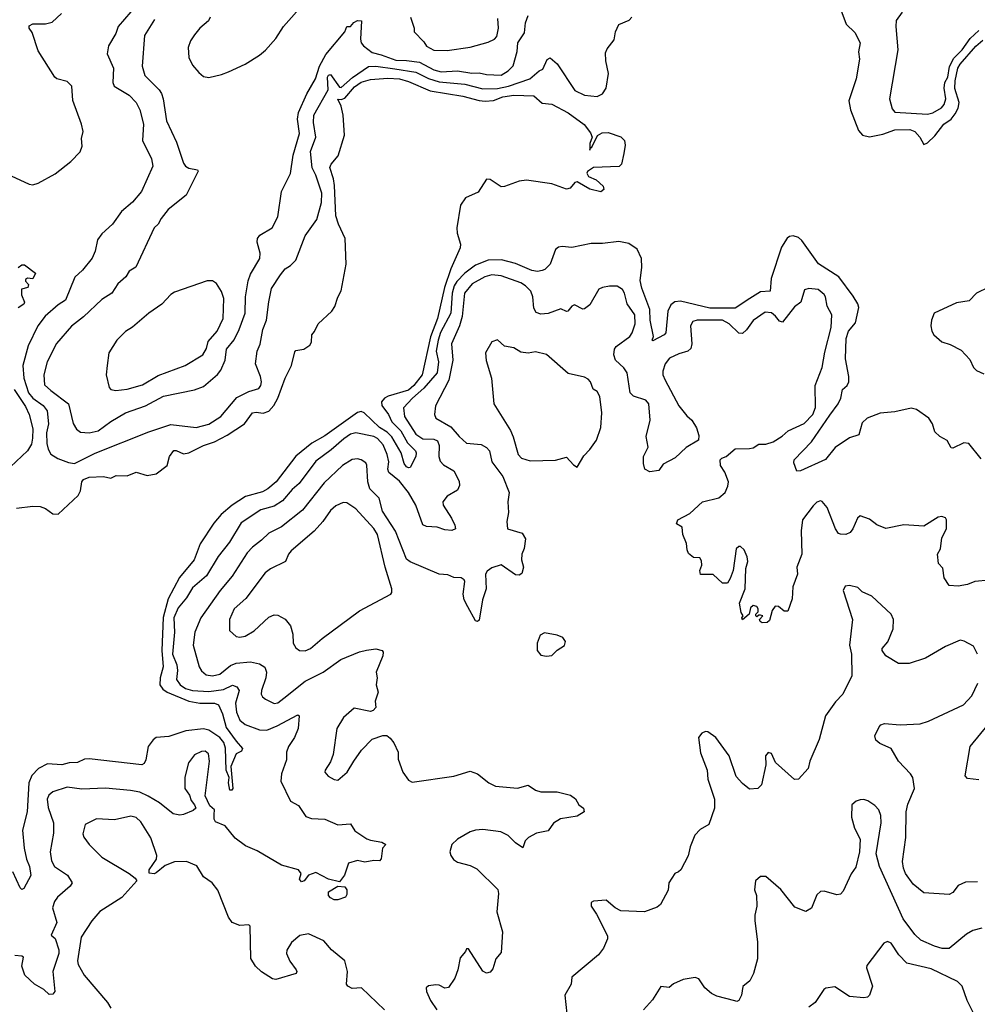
# Model space of a CAD drawing. Extents: x 1678759 to 1859541, y 384609 to 522867.
# Tile 130 of 256: x 1782633 to 1787910, y 445545 to 450972. Entities that reach past the tile are written whole.
import ezdxf

# ---------------------------------------------------------------- set-up
doc = ezdxf.new("R2010")
doc.units = 0

msp = doc.modelspace()

# ---------------------------------------------------------------- linework, layer by layer
at = {"layer": '0CON20XD'}
for points in [[(1783681.4, 450985), (1783672.5, 450965), (1783625.8, 450925), (1783595, 450888), (1783574.4, 450855), (1783561.7, 450818.3), (1783565, 450763.3), (1783585, 450721.2), (1783620.3, 450680.3), (1783645, 450658.8), (1783675, 450654), (1783745, 450668.8), (1783782.5, 450685), (1783875, 450726.7), (1783955, 450776.7), (1783987, 450803), (1784045, 450867.5), (1784086.7, 450933.3), (1784202.5, 451065)], [(1787146.2, 451055), (1787186.6, 450946.6), (1787235, 450900.8), (1787263.6, 450845), (1787255.5, 450795), (1787260, 450755), (1787243.1, 450645), (1787202.2, 450525), (1787211.2, 450475), (1787255, 450360.8), (1787277.1, 450335), (1787315, 450325.2), (1787389.2, 450340.8), (1787455, 450363.9), (1787537.1, 450367.1), (1787565, 450355.8), (1787592.8, 450325), (1787614.6, 450284.6), (1787635, 450292.9), (1787675, 450330.9), (1787725.9, 450395), (1787765, 450423.8), (1787787.8, 450452.2), (1787805, 450484.6), (1787810.6, 450515), (1787786.8, 450593.2), (1787788.4, 450635), (1787802.3, 450705), (1787815, 450727.2), (1787900.9, 450825), (1787940.3, 450859.7)], [(1783244.6, 451015), (1783174.9, 450935.1), (1783161.9, 450895), (1783122.2, 450827.8), (1783114.3, 450784.3), (1783148.6, 450705), (1783146.7, 450625), (1783154.1, 450605), (1783236.2, 450555), (1783273.9, 450515), (1783294.7, 450475), (1783314.3, 450395), (1783309.6, 450305), (1783359.6, 450205), (1783366.2, 450163.8), (1783303.6, 450025), (1783254.2, 449965.8), (1783194.2, 449915), (1783144.2, 449845), (1783085, 449792.2), (1783061.1, 449758.9), (1783048.5, 449695), (1783032.6, 449657.4), (1782978.3, 449591.7), (1782937.2, 449552.8), (1782884.2, 449425.8), (1782845, 449400), (1782773, 449337), (1782732.7, 449285), (1782678.4, 449175), (1782649.2, 449065), (1782655.2, 448995), (1782680.8, 448915), (1782705, 448886.3), (1782762.1, 448845), (1782784.3, 448815), (1782791.4, 448745), (1782780.5, 448695), (1782781.6, 448635), (1782788.8, 448605), (1782805, 448577.1), (1782843.1, 448553.1), (1782901.4, 448531.4), (1782935, 448526.4), (1783048.3, 448581.7), (1783345, 448699.5), (1783465, 448739.6), (1783605, 448724.2), (1783675, 448743.1), (1783741.2, 448785), (1783829.8, 448890.2), (1783895, 448921.8), (1783950.8, 448939.2), (1783962, 448955), (1783964.2, 448975), (1783959.2, 449005), (1783932.2, 449075), (1783941.8, 449145), (1783957.3, 449182.7), (1783972.5, 449265), (1783992.7, 449315), (1784005, 449417.5), (1784020.7, 449489.3), (1784070.5, 449565), (1784095, 449598.6), (1784125, 449617.5), (1784153.7, 449646.3), (1784205, 449781.2), (1784269.8, 449870.2), (1784296.5, 449963.5), (1784298.2, 450015), (1784264.2, 450115), (1784244.3, 450154.3), (1784235.4, 450244.6), (1784264.8, 450325), (1784251.5, 450405), (1784253.9, 450445), (1784332.7, 450585), (1784328.1, 450655), (1784335, 450666.8), (1784345, 450670.4), (1784395, 450600.4), (1784405, 450597.1), (1784466, 450654), (1784555, 450714.1), (1784595, 450716.4), (1784700, 450700), (1784815, 450683.3), (1784885, 450647.8), (1784945, 450628.9), (1785085, 450616.6), (1785185, 450591.2), (1785265, 450593.3), (1785325.4, 450605), (1785443.1, 450645), (1785495, 450689.1), (1785515, 450698.1), (1785538.5, 450751.5), (1785555, 450762.2), (1785595, 450727.7), (1785691.1, 450581.1), (1785745, 450555.3), (1785815, 450548), (1785845, 450563.5), (1785863.6, 450595), (1785877.3, 450675), (1785861.8, 450745), (1785861.7, 450788.3), (1785869.1, 450810.9), (1785908.6, 450861.4), (1785916, 450905), (1785934.4, 450945.6), (1785991.2, 450968.8), (1786006, 450985)], [(1782684.1, 450924.1), (1782685, 450938.6), (1782705, 450949.1), (1782775, 450949.1), (1782811.1, 450958.9), (1782863.8, 451006.2)], [(1783375, 450973.3), (1783320.6, 450885), (1783308.1, 450715), (1783322.9, 450665), (1783400.6, 450585), (1783414, 450564), (1783423.5, 450535), (1783441.1, 450415), (1783496.7, 450296.7), (1783520.5, 450225), (1783535, 450180), (1783546, 450165), (1783565, 450153.1), (1783612.5, 450145), (1783615.9, 450135.9), (1783549.2, 450005), (1783450.8, 449925), (1783411.4, 449875), (1783395.4, 449844.6), (1783374.3, 449825), (1783271.7, 449608.3), (1783235, 449586), (1783217.5, 449555), (1783173.8, 449516.2), (1783140, 449465), (1783085, 449428.6), (1782985, 449333.5), (1782917.2, 449282.8), (1782835, 449187.1), (1782784.6, 449085), (1782765.3, 449014.7), (1782769.3, 448959.3), (1782805, 448928.5), (1782901.9, 448855), (1782926.7, 448746.7), (1782944.7, 448714.7), (1782968.5, 448698.5), (1783014.7, 448694.7), (1783065.2, 448704.8), (1783135, 448757.3), (1783215, 448805.4), (1783325, 448843.2), (1783425, 448897.2), (1783595, 448931.1), (1783645, 448950.6), (1783723.5, 449016.5), (1783740.7, 449039.3), (1783764.1, 449095), (1783773.1, 449155), (1783813.6, 449206.4), (1783842.2, 449265), (1783875.3, 449355), (1783877.6, 449445), (1783892, 449532), (1783905, 449568.6), (1783955.3, 449655), (1783957.7, 449685), (1783941.8, 449745), (1783943.5, 449766.5), (1783956.5, 449783.5), (1784023.1, 449825), (1784055.6, 449885), (1784075.8, 450024.2), (1784125.5, 450124.5), (1784140, 450225), (1784174.5, 450345), (1784163.8, 450423.8), (1784169.6, 450460.4), (1784215, 450563.5), (1784263.6, 450645), (1784284, 450715), (1784320.3, 450779.7), (1784424.2, 450905), (1784435, 450933.3), (1784455, 450934.4), (1784474.5, 450955.5), (1784495, 450966.9), (1784516, 450965), (1784510.9, 450865), (1784515, 450844), (1784527.3, 450827.3), (1784575, 450790.3), (1784625, 450778.9), (1784705, 450748.6), (1784765, 450747.5), (1784835, 450736.7), (1784915, 450696.2), (1784954.6, 450684.6), (1785045, 450690.7), (1785125, 450677.3), (1785165, 450678.8), (1785205, 450670.5), (1785285, 450666.2), (1785325, 450689.1), (1785352.4, 450717.6), (1785373.3, 450796.7), (1785377.1, 450845), (1785415, 450900), (1785420, 450955), (1785435, 450994)], [(1784786.7, 450985), (1784806.7, 450925), (1784806.7, 450905), (1784859.1, 450849.1), (1784873.8, 450825), (1784915, 450804.5), (1784987.4, 450802.6), (1785115, 450820.4), (1785215, 450847.5), (1785249.2, 450865), (1785261.1, 450878.9), (1785270.8, 450925), (1785268.1, 450978.1)], [(1787495, 451013.3), (1787463, 450967), (1787460, 450935), (1787471.9, 450805), (1787425.6, 450535), (1787440, 450480), (1787455, 450462.5), (1787635, 450450.5), (1787665, 450458.6), (1787713.1, 450485), (1787727.6, 450505), (1787736.4, 450535), (1787727.9, 450595), (1787730.8, 450625), (1787747.2, 450655), (1787756.8, 450713.2), (1787779.9, 450760.1), (1787827, 450805), (1787871.2, 450868.8), (1787917.6, 450912.4)], [(1782585, 450110.4), (1782685, 450064.4), (1782705, 450061.5), (1782735, 450070.4), (1782827.2, 450122.8), (1782915, 450190.5), (1782966.3, 450243.7), (1782976.9, 450275), (1782973.6, 450316.4), (1782981.8, 450355), (1782973.2, 450395), (1782925.9, 450525.9), (1782920.6, 450605), (1782895, 450631.3), (1782837.5, 450645), (1782826.7, 450655), (1782735, 450799.4), (1782700.9, 450900.9), (1782684.1, 450924.1)], [(1782615, 448278.9), (1782705, 448291.1), (1782745, 448288.1), (1782775, 448277.5), (1782815, 448248.8), (1782845, 448246.2), (1782955, 448348.8), (1782967.5, 448375), (1782975.8, 448425), (1782985, 448437.1), (1783015, 448450), (1783094.1, 448454.1), (1783135, 448443.8), (1783165, 448459.2), (1783225, 448458), (1783275, 448478), (1783335, 448460), (1783385, 448468.1), (1783444.7, 448515.3), (1783457.3, 448565), (1783482.4, 448597.6), (1783495, 448597.5), (1783535, 448579.5), (1783565, 448584.5), (1783645.6, 448624.4), (1783705.5, 448644.5), (1783775, 448681.3), (1783871.1, 448745), (1783916.1, 448803.9), (1783935, 448807.8), (1783975, 448802.6), (1784005, 448814.4), (1784033.6, 448845), (1784054.3, 448885), (1784094.8, 448995.2), (1784130, 449065), (1784148.6, 449141.4), (1784155, 449148.8), (1784197.5, 449155), (1784231.7, 449178.3), (1784240, 449195), (1784243.3, 449235), (1784257.3, 449252.7), (1784276.7, 449295), (1784353.3, 449365), (1784369.5, 449390.5), (1784385, 449442.5), (1784405, 449476.7), (1784431.5, 449625), (1784426.1, 449765), (1784388.9, 449845), (1784375, 449890.8), (1784367.5, 450057.5), (1784362.4, 450095), (1784342.3, 450157.7), (1784348.2, 450175), (1784387.8, 450222.2), (1784422, 450335), (1784415.3, 450445), (1784404.9, 450494.9), (1784386.1, 450533.9), (1784405, 450531.9), (1784425, 450539.2), (1784478.1, 450601.9), (1784515, 450627.5), (1784565, 450642.8), (1784660.4, 450649.6), (1784725, 450645.1), (1784775, 450630.8), (1784895, 450578.8), (1785075, 450551.1), (1785165.5, 450525.5), (1785197.8, 450522.2), (1785242.8, 450527.2), (1785295, 450546.9), (1785355.8, 450555.8), (1785465, 450551.5), (1785512.5, 450512.5), (1785565, 450506.5), (1785655, 450458.5), (1785743.3, 450393.3), (1785778.7, 450348.7), (1785786.7, 450325), (1785775, 450290), (1785775, 450252.5), (1785776.2, 450263.8), (1785785, 450270), (1785816.4, 450333.6), (1785842, 450348), (1785875, 450350), (1785945, 450325.4), (1785965, 450306.5), (1785969.5, 450279.5), (1785961.3, 450235), (1785948.6, 450175), (1785936.9, 450163.1), (1785795, 450156.6), (1785761.5, 450135), (1785758.2, 450125), (1785767.2, 450107.2), (1785809.8, 450089.8), (1785848.7, 450055), (1785850.9, 450035), (1785835, 450023.2), (1785775, 450038.2), (1785705, 450078.5), (1785691.9, 450075), (1785666.3, 450043.7), (1785645, 450037.5), (1785565, 450067.1), (1785425, 450087.1), (1785385, 450082.5), (1785305, 450052.2), (1785285, 450051.1), (1785225, 450090), (1785205, 450092.5), (1785158.3, 450021.7), (1785089.5, 449990.5), (1785061.2, 449948.8), (1785042, 449825), (1785044.2, 449795), (1785062, 449735), (1785060.8, 449715), (1785008.2, 449598.2), (1784973.9, 449496.1), (1784934.8, 449325), (1784896.7, 449223.2), (1784849.7, 449015), (1784803.8, 448955), (1784775, 448929.8), (1784662.5, 448897.5), (1784642.4, 448885), (1784626.2, 448865), (1784629.1, 448845), (1784665.6, 448795.6), (1784683.4, 448755), (1784733.3, 448705), (1784770.1, 448640.1), (1784813.2, 448595), (1784818.2, 448585), (1784815.9, 448565), (1784785, 448504.2), (1784775, 448501.1), (1784765, 448506.4), (1784751.7, 448525), (1784735.2, 448585.2), (1784682.6, 448672.6), (1784657.7, 448697.7), (1784614.6, 448724.6), (1784531.2, 448805), (1784515, 448812.2), (1784495, 448806.8), (1784315, 448678.8), (1784241.7, 448638.3), (1784154.8, 448565.2), (1784045.3, 448425), (1784000.5, 448385), (1783969.8, 448370.2), (1783876.7, 448343.3), (1783803.9, 448296.1), (1783742.4, 448245), (1783702.8, 448197.2), (1783627.5, 448082.5), (1783593.6, 447995), (1783513.3, 447896.7), (1783449.9, 447780.1), (1783422.9, 447677), (1783415.1, 447494.9), (1783423, 447405), (1783405.9, 447345), (1783405.2, 447305), (1783421.4, 447281.4), (1783445.3, 447265), (1783565, 447215.5), (1783625, 447204.4), (1783706.7, 447205), (1783728.1, 447195), (1783750.2, 447145), (1783770.6, 447070.6), (1783825, 446994.4), (1783860.8, 446955), (1783855, 446940.8), (1783825, 446925.8), (1783796.7, 446855), (1783806.4, 446735), (1783800.8, 446725), (1783790.6, 446725), (1783783.8, 446765), (1783787.5, 446795), (1783771.2, 446835), (1783767.4, 446957.4), (1783757.9, 446987.9), (1783735.5, 447015.5), (1783675, 447055.3), (1783645, 447063.3), (1783548.7, 447051.3), (1783455, 447020), (1783384.7, 447015.3), (1783367.2, 447002.8), (1783340.8, 446965), (1783327.2, 446892.8), (1783318.3, 446871.7), (1783305.6, 446864.4), (1783015, 446897.9), (1782990, 446895), (1782951.6, 446878.4), (1782905, 446875.7), (1782865, 446864.2), (1782785, 446870.9), (1782735.5, 446845), (1782699.3, 446805), (1782683.6, 446765), (1782673.4, 446605), (1782648.9, 446505), (1782656.6, 446405), (1782670.9, 446345), (1782687.5, 446305), (1782694.2, 446255), (1782655, 446183.8), (1782645, 446177.5), (1782635, 446187.5), (1782595, 446274)], [(1787931.9, 448551.9), (1787862.5, 448635), (1787835, 448640), (1787775, 448610), (1787765, 448612.5), (1787743.2, 448653.2), (1787703.3, 448675), (1787675, 448700), (1787662.9, 448745), (1787642.9, 448775), (1787575, 448823.3), (1787545, 448830), (1787455, 448809.4), (1787375, 448802.9), (1787302.9, 448775), (1787275, 448749.2), (1787256.7, 448683.3), (1787205, 448667.5), (1787125.8, 448614.2), (1787072.4, 448547.6), (1786935, 448484.2), (1786915, 448482.5), (1786899.4, 448529.4), (1786900, 448545), (1786995.3, 448644.7), (1787097.2, 448792.8), (1787143.9, 448855), (1787157.2, 448885), (1787167, 448933), (1787192.5, 448955), (1787201.3, 448975), (1787201.2, 449005), (1787182.6, 449102.6), (1787187, 449215), (1787199.2, 449255), (1787238.7, 449301.3), (1787256.6, 449385), (1787252.3, 449405), (1787225, 449447.9), (1787145.9, 449555), (1787035.4, 449625.4), (1786943.6, 449755), (1786925, 449770.6), (1786895, 449780.4), (1786875, 449777.5), (1786861.6, 449768.4), (1786831.2, 449718.8), (1786773.1, 449545), (1786768.5, 449475), (1786715, 449471.5), (1786655.4, 449434.6), (1786575, 449381.1), (1786435, 449381), (1786275, 449420.2), (1786242.9, 449417.1), (1786220.1, 449399.9), (1786205, 449365.8), (1786192.7, 449245), (1786184.3, 449235), (1786121.2, 449201.2), (1786117.5, 449205), (1786124.5, 449225.5), (1786106.6, 449315), (1786104.6, 449375), (1786061.2, 449491.2), (1786051, 449535), (1786061.6, 449605), (1786060, 449655), (1786036.1, 449706.1), (1785988.8, 449738.8), (1785935, 449749), (1785845, 449737.7), (1785782.7, 449737.3), (1785675, 449715.7), (1785621.3, 449721.3), (1785602, 449718), (1785585.7, 449705), (1785555.4, 449624.6), (1785526, 449595), (1785510.9, 449589.1), (1785486.1, 449583.9), (1785455, 449588.4), (1785365, 449627.9), (1785288.6, 449648.6), (1785215, 449645.9), (1785145, 449619), (1785085, 449573.8), (1785040.9, 449529.1), (1785026.9, 449505), (1785016.1, 449465), (1785007.8, 449355), (1784951.7, 449248.3), (1784937.9, 449205), (1784928.1, 449145), (1784941.2, 449085), (1784932.8, 449025), (1784859.9, 448940.1), (1784796.6, 448885), (1784747.8, 448832.3), (1784752.8, 448785), (1784815, 448686.8), (1784855, 448662), (1784915, 448658.8), (1784935, 448650.4), (1784944.8, 448625), (1784941.9, 448565), (1784948.8, 448538.8), (1784968, 448518), (1785024.7, 448484.7), (1785055, 448428.8), (1785056.5, 448403.5), (1785045, 448378.8), (1784989.2, 448345), (1784964.4, 448315), (1784966.5, 448295), (1785012.5, 448225), (1785031.4, 448185), (1785033.3, 448165), (1785014.3, 448155.7), (1784975, 448160.3), (1784933.3, 448175), (1784875, 448178.2), (1784855, 448188.1), (1784814.7, 448295), (1784775.3, 448365), (1784725, 448427.8), (1784666.2, 448476.2), (1784661.2, 448495), (1784666.8, 448535), (1784657.6, 448575), (1784635, 448628.2), (1784605, 448663.8), (1784585, 448674.3), (1784485, 448695.4), (1784455, 448686.6), (1784419.1, 448660.9), (1784349.9, 448600.1), (1784265, 448539.1), (1784172.5, 448415), (1784135, 448382.5), (1784080.2, 448319.8), (1784035, 448289.8), (1783960.7, 448269.3), (1783852.4, 448197.6), (1783788.3, 448091.7), (1783726.3, 448013.6), (1783662.9, 447907.1), (1783585, 447840), (1783552.5, 447785), (1783505, 447730.9), (1783482, 447675), (1783485.2, 447595), (1783474.3, 447475), (1783498.9, 447415), (1783502.9, 447385), (1783497.3, 447335), (1783516, 447305), (1783545.5, 447285), (1783585, 447273.5), (1783675, 447268.8), (1783755, 447279.4), (1783805, 447304.1), (1783829.1, 447295), (1783842.7, 447275), (1783821.1, 447205), (1783827.5, 447155), (1783845, 447110), (1783875, 447086.4), (1783955, 447058.2), (1783995, 447056.5), (1784050.9, 447079.1), (1784165, 447140), (1784172.5, 447135), (1784166.4, 447065), (1784147.3, 447015), (1784114.4, 446965), (1784102.9, 446935), (1784102.5, 446892.5), (1784075.8, 446815.8), (1784071.4, 446775), (1784124.2, 446665), (1784169.8, 446639.8), (1784209.7, 446579.7), (1784241.1, 446568.9), (1784315, 446564.5), (1784385.5, 446534.5), (1784455, 446540), (1784480.3, 446500.3), (1784545, 446457.1), (1784565, 446448.6), (1784628.6, 446438.6), (1784650, 446425), (1784631.2, 446405), (1784624.2, 446345.8), (1784615, 446336.2), (1784585, 446337.5), (1784535, 446328.6), (1784495, 446337.5), (1784445, 446323.3), (1784423.2, 446256.8), (1784395, 446220), (1784335, 446234.4), (1784265, 446271.2), (1784224.3, 446255.7), (1784200, 446225), (1784185, 446220), (1784174, 446235), (1784183.8, 446265), (1784168.8, 446285), (1784075, 446311.2), (1783940.6, 446390.6), (1783877.7, 446417.7), (1783820.1, 446460.1), (1783765, 446527.8), (1783710.8, 446550.8), (1783704, 446565), (1783705, 446590), (1783706.9, 446616.9), (1783679.5, 446639.5), (1783654.1, 446694.1), (1783679.2, 446885), (1783672.9, 446925), (1783655, 446940.4), (1783635, 446938), (1783595, 446918.9), (1783563.6, 446875), (1783543, 446797), (1783542.5, 446735), (1783568.3, 446698.3), (1783577.5, 446667.5), (1783596.7, 446645), (1783603.3, 446625), (1783587.9, 446612.1), (1783535, 446590.8), (1783515, 446587.5), (1783477.5, 446595), (1783402.5, 446655), (1783341.3, 446691.3), (1783295, 446713.1), (1783242.6, 446722.6), (1783104.6, 446735.4), (1782975, 446730.4), (1782895, 446740.8), (1782815, 446716.5), (1782792.6, 446697.4), (1782784.7, 446675.3), (1782789.5, 446629.5), (1782818.7, 446545), (1782818.9, 446488.9), (1782800.4, 446385), (1782808.7, 446335), (1782824.8, 446304.8), (1782895.8, 446255.8), (1782922.2, 446215), (1782911.4, 446195), (1782840.6, 446135), (1782825, 446111.2), (1782813.8, 446076.2), (1782837.9, 445995), (1782806.2, 445925), (1782827.7, 445907.7), (1782849, 445845), (1782847.7, 445825), (1782814.7, 445725), (1782825.6, 445615), (1782815, 445601.4), (1782795, 445598.5), (1782765, 445626.2), (1782713.8, 445655), (1782660, 445705), (1782644.2, 445755), (1782653.9, 445803.9), (1782645, 445810), (1782605, 445814.4)], [(1782624.4, 449605), (1782645, 449621.4), (1782659.7, 449619.7), (1782720, 449575), (1782705, 449542.5), (1782675, 449547.5), (1782665, 449540), (1782665, 449530), (1782681.7, 449511.7), (1782677.5, 449495), (1782643, 449487), (1782643.3, 449455), (1782658.8, 449415), (1782655, 449403.3), (1782625, 449383.3)], [(1783162.3, 448927.7), (1783225, 448934.5), (1783310.1, 448959.9), (1783395, 449010.9), (1783545, 449066.2), (1783641.1, 449125), (1783661.5, 449158.5), (1783671.6, 449198.4), (1783721.3, 449255), (1783753.2, 449325), (1783758.2, 449435), (1783745, 449473.3), (1783716.8, 449516.8), (1783695, 449532), (1783665, 449532), (1783485, 449470), (1783465, 449457.5), (1783415, 449403.8), (1783343.8, 449355), (1783255, 449277.5), (1783215, 449254), (1783168, 449205), (1783124.5, 449135.5), (1783114.4, 449065), (1783110, 449015), (1783125, 448943.8), (1783135, 448934.2), (1783162.3, 448927.7)], [(1787855, 447857.9), (1787805, 447848.8), (1787755, 447852.5), (1787726.7, 447895), (1787719.5, 447949.5), (1787696.2, 447975), (1787691.2, 448025), (1787706.2, 448055), (1787714.2, 448115.8), (1787740, 448165), (1787740, 448215), (1787735, 448226), (1787715, 448232.5), (1787695, 448230), (1787615, 448180), (1787505, 448187.5), (1787405, 448167.5), (1787356.8, 448186.8), (1787315, 448219.2), (1787265, 448236.2), (1787250, 448225), (1787223.8, 448165), (1787208.8, 448145), (1787185, 448134.2), (1787155, 448136.2), (1787145, 448138.8), (1787129.2, 448165), (1787083.2, 448283.2), (1787055.7, 448315.7), (1787045, 448320), (1787025, 448313.3), (1787005, 448292), (1786947.1, 448215), (1786939.4, 448155), (1786943.6, 448025), (1786915.6, 447955), (1786918, 447915), (1786892.9, 447845), (1786890.3, 447779.7), (1786865, 447712.5), (1786845, 447711.2), (1786815, 447736.7), (1786795, 447740), (1786778.8, 447715), (1786765, 447660), (1786751.7, 447648.3), (1786725, 447647.5), (1786712.5, 447655), (1786710, 447665), (1786727.5, 447685), (1786715, 447690), (1786705, 447690), (1786695, 447680), (1786690, 447685), (1786690, 447695), (1786701.7, 447708.3), (1786702.5, 447725), (1786695, 447736.7), (1786675, 447742.5), (1786659.3, 447730.7), (1786652.5, 447695), (1786615, 447663.3), (1786612.5, 447675), (1786620, 447685), (1786608.8, 447705), (1786600, 447755), (1786630, 447835), (1786634.1, 447945.9), (1786645.8, 447985.8), (1786641.7, 448011.7), (1786625, 448050), (1786605, 448067.5), (1786595, 448067.5), (1786580, 448055), (1786564, 447935), (1786547.7, 447892.3), (1786533.6, 447866.4), (1786505, 447866.2), (1786455, 447914), (1786383.8, 447913.8), (1786381.2, 447935), (1786391.2, 447965), (1786389.5, 447989.5), (1786380, 448005), (1786345, 448008), (1786319.1, 448029.1), (1786310.3, 448050.3), (1786307.8, 448085), (1786287.5, 448135), (1786282.5, 448175), (1786253, 448193), (1786260, 448215), (1786325, 448250), (1786395.6, 448314.4), (1786485, 448337.1), (1786520, 448365), (1786535, 448400), (1786538.5, 448425), (1786518, 448478), (1786493.8, 448515), (1786492.5, 448545), (1786502.5, 448555), (1786525, 448563.8), (1786575, 448605.8), (1786655, 448608), (1786675, 448612), (1786705, 448632.5), (1786745, 448631.2), (1786785, 448645.6), (1786834.7, 448675.3), (1786867.1, 448705), (1786955, 448746.1), (1787002.7, 448795), (1787018, 448835), (1787015.9, 448955), (1787055.7, 449054.3), (1787068.9, 449138.9), (1787104.6, 449275), (1787107.5, 449345), (1787083.3, 449393.3), (1787073.6, 449443.6), (1787065, 449457.5), (1787033.3, 449485), (1786980.8, 449489.2), (1786958, 449482), (1786936.7, 449415), (1786901.5, 449388.5), (1786835.6, 449305), (1786819.2, 449309.2), (1786798.1, 449338.1), (1786775, 449356.7), (1786741.1, 449358.9), (1786675, 449313.3), (1786637.7, 449262.3), (1786615, 449241.5), (1786595, 449244.6), (1786542.1, 449295), (1786505.9, 449315.9), (1786365.3, 449314.7), (1786341.3, 449308.7), (1786329.1, 449285), (1786336.1, 449185), (1786330.7, 449159.3), (1786315.3, 449144.7), (1786265, 449130.4), (1786213.9, 449106.1), (1786188.9, 449075), (1786176.2, 449035), (1786177.1, 449015), (1786188.9, 448985), (1786265, 448844), (1786308.5, 448788.5), (1786337.5, 448765), (1786361.7, 448721.7), (1786375, 448680), (1786373.3, 448655), (1786305, 448613.3), (1786245, 448556), (1786178.7, 448521.3), (1786155, 448486.7), (1786105, 448480), (1786077.5, 448495), (1786070, 448525), (1786070, 448565), (1786095.8, 448615), (1786085.6, 448675), (1786106.3, 448763.7), (1786098.9, 448855), (1786083.8, 448875), (1786015, 448897.1), (1785996.9, 448915), (1785980, 449025), (1785962.1, 449052.1), (1785915.4, 449095), (1785907.1, 449125), (1785910.3, 449155), (1785919.2, 449170.8), (1785994.6, 449225), (1786008.4, 449245), (1786025.2, 449295), (1786022.7, 449345), (1785980.9, 449405), (1785966, 449465), (1785954.7, 449485), (1785925, 449502.8), (1785882.3, 449502.3), (1785843.6, 449496.4), (1785823.3, 449486.7), (1785775, 449400), (1785745, 449378.8), (1785735, 449376.2), (1785690.5, 449399.5), (1785675, 449393.3), (1785652.5, 449365), (1785645, 449363.1), (1785615, 449378.6), (1785545, 449352.7), (1785505, 449348.8), (1785478.3, 449358.3), (1785465, 449382.5), (1785461.1, 449445), (1785448.8, 449475), (1785420.8, 449505), (1785395, 449520.5), (1785285, 449559.2), (1785235, 449565.2), (1785195, 449554.7), (1785126, 449515), (1785083.9, 449465), (1785071.3, 449335), (1785055.9, 449284.1), (1785012.8, 449185), (1785019.7, 449095), (1784997.8, 448985), (1784923.6, 448843.6), (1784917.8, 448795), (1784925.8, 448775), (1785008.5, 448728.5), (1785054.4, 448675), (1785095, 448638.5), (1785175, 448629.4), (1785204.6, 448614.6), (1785221.9, 448595), (1785235, 448533.8), (1785295, 448453.8), (1785330.6, 448365), (1785322, 448315), (1785325.9, 448255.9), (1785316.2, 448205), (1785320, 448165), (1785401.2, 448141.2), (1785420.7, 448110.7), (1785412.3, 448057.7), (1785399.2, 448025), (1785397.5, 447995), (1785408.6, 447955), (1785400.3, 447919.7), (1785385, 447909.2), (1785365, 447912), (1785285, 447966.7), (1785235, 447951.2), (1785208.8, 447931.2), (1785199.2, 447915), (1785203.8, 447835), (1785183.3, 447775), (1785165, 447662.5), (1785155, 447654), (1785145, 447658), (1785102.5, 447735), (1785081.5, 447775), (1785076.2, 447805), (1785085.8, 447875), (1785082.5, 447885), (1785065.7, 447895.7), (1785025, 447898), (1784992.7, 447912.7), (1784945, 447916.2), (1784785, 447984), (1784765, 447997.8), (1784703.4, 448153.4), (1784632.5, 448262.5), (1784613.1, 448335), (1784562.1, 448385), (1784552, 448425), (1784546, 448516), (1784539.2, 448529.2), (1784515, 448546.4), (1784495, 448551.8), (1784465, 448546.8), (1784411.5, 448515), (1784311, 448419), (1784191.2, 448268.8), (1784076.1, 448176.1), (1784005, 448142.1), (1783965, 448102.7), (1783914.8, 448065.2), (1783886.3, 448033.7), (1783803.8, 447903.8), (1783736.7, 447825), (1783630.4, 447675), (1783598, 447595), (1783587.8, 447525), (1783621.2, 447405), (1783635, 447383.1), (1783660.4, 447360.4), (1783695, 447355.3), (1783735, 447364.7), (1783795, 447412.8), (1783825, 447424.8), (1783905, 447432.5), (1783955, 447421.4), (1783982.7, 447402.7), (1783992.9, 447375), (1783988.9, 447345), (1783964.6, 447274.6), (1783963.3, 447255), (1783970.2, 447240.2), (1783986.3, 447226.3), (1784035, 447203.3), (1784055, 447206.7), (1784088.1, 447231.9), (1784205, 447325.9), (1784304.2, 447375), (1784402, 447445), (1784505, 447486.9), (1784543.4, 447496.6), (1784595, 447504.4), (1784630, 447495), (1784636, 447485), (1784633.1, 447465), (1784596.7, 447375), (1784603.3, 447345), (1784597.1, 447305), (1784607.8, 447265), (1784592, 447215), (1784595, 447180), (1784581.2, 447165), (1784565, 447159.2), (1784475, 447176.7), (1784417.5, 447125), (1784380.4, 447065), (1784359.3, 446920.7), (1784345, 446882), (1784315.7, 446835), (1784315, 446823.3), (1784331.7, 446801.7), (1784365, 446782.9), (1784385, 446780), (1784436.4, 446823.6), (1784474.2, 446885), (1784516.2, 446945), (1784575, 447006.2), (1784634.4, 447025.6), (1784655, 447026.5), (1784675, 447011.9), (1784695, 446985.6), (1784718.2, 446935), (1784718.8, 446895), (1784744.6, 446825), (1784775, 446780.8), (1784795, 446768.5), (1785025, 446802.9), (1785115, 446830), (1785155, 446815.5), (1785218.5, 446765), (1785255, 446746.8), (1785375, 446736.5), (1785435, 446752), (1785475.8, 446725.8), (1785505, 446715.8), (1785595, 446715.8), (1785667.7, 446697.7), (1785695, 446677.5), (1785714.2, 446644.2), (1785738.8, 446625), (1785743.3, 446605), (1785705, 446582), (1785612.7, 446567.3), (1785575, 446542.5), (1785545, 446500), (1785481.2, 446488.8), (1785435.9, 446464.1), (1785418, 446445), (1785405, 446407.5), (1785365, 446434.2), (1785324.5, 446474.5), (1785284.5, 446494.5), (1785185, 446507.6), (1785144.7, 446505.3), (1785115, 446495.4), (1785045, 446455.5), (1785014.4, 446425), (1785003.1, 446385), (1785007.8, 446365), (1785022.4, 446342.4), (1785045, 446328.2), (1785115, 446309.5), (1785151.7, 446291.7), (1785267, 446177), (1785271.4, 446155), (1785262.9, 446055), (1785293.8, 445945), (1785285, 445830), (1785256.2, 445795), (1785239.5, 445740.5), (1785225, 445722.5), (1785205, 445716.2), (1785185, 445726.7), (1785105, 445850), (1785095, 445850), (1785090, 445835), (1785059.3, 445800.7), (1785046.7, 445735), (1785030.7, 445689.3), (1784995, 445637.5), (1784975, 445633.3), (1784945, 445650), (1784925, 445652), (1784885, 445646.7), (1784873.3, 445635), (1784873.8, 445615), (1784896.7, 445565), (1784931.2, 445515)], [(1788040.4, 449529.6), (1787904.6, 449465), (1787865, 449421.3), (1787795, 449410.2), (1787672.7, 449355), (1787657.1, 449315), (1787653.1, 449285), (1787659.2, 449255), (1787670.6, 449235), (1787715, 449195.3), (1787760.7, 449180.7), (1787820.3, 449150.3), (1787869.4, 449099.4), (1787888.2, 449055), (1787905, 449037.5), (1787945, 449020.4)], [(1785705, 448506.2), (1785741.7, 448568.3), (1785775, 448602.5), (1785810.6, 448655), (1785835.4, 448724.6), (1785841.5, 448805), (1785830, 448895), (1785815, 448922), (1785792, 448935), (1785777.9, 448975), (1785765, 448991.1), (1785745, 449001.1), (1785655, 449020.8), (1785536.1, 449126.1), (1785475, 449141.5), (1785435, 449134.5), (1785395, 449139.5), (1785355, 449162.9), (1785305, 449172.9), (1785265, 449208), (1785235, 449196.7), (1785198.8, 449135), (1785202.4, 449092.4), (1785231.8, 448995), (1785245.6, 448855), (1785336.7, 448706.7), (1785351.9, 448671.9), (1785379.3, 448575), (1785398.6, 448555), (1785445, 448540.7), (1785585.5, 448544.5), (1785645, 448560), (1785685, 448518), (1785705, 448506.2)], [(1782602.7, 448932.7), (1782665, 448839.1), (1782684.7, 448795), (1782705, 448716.7), (1782703.7, 448665), (1782697.4, 448632.6), (1782676.3, 448595), (1782551.5, 448478.5)], [(1784205, 447493.1), (1784235, 447505.5), (1784299.4, 447560.6), (1784505, 447713.1), (1784678, 447805), (1784684, 447815), (1784682.5, 447835), (1784646.2, 447955), (1784605, 448134.4), (1784585, 448166.9), (1784485, 448275.5), (1784435, 448309.4), (1784415, 448310), (1784375, 448291.5), (1784345, 448266.7), (1784303.7, 448206.4), (1784255, 448153.1), (1784128.6, 448045), (1784113.9, 448026.1), (1784097.5, 447985), (1784015, 447944.4), (1783985, 447922.5), (1783878.3, 447781.7), (1783815, 447724.4), (1783787.9, 447665), (1783788, 447605), (1783825, 447571.4), (1783845, 447567.8), (1783875, 447573.8), (1783925, 447603.1), (1784005, 447678.9), (1784035, 447690.6), (1784055, 447689.4), (1784095, 447667.5), (1784125, 447630), (1784137.3, 447585), (1784140.5, 447535), (1784155, 447510), (1784175, 447494.3), (1784205, 447493.1)], [(1787911.4, 447475), (1787888.6, 447518.6), (1787837.1, 447547.1), (1787815, 447552), (1787733.6, 447516.4), (1787625, 447451.9), (1787535, 447422.9), (1787476.2, 447423.8), (1787405, 447466.2), (1787386, 447495), (1787386.2, 447505), (1787416.7, 447543.3), (1787445.7, 447615), (1787448.6, 447665), (1787435.8, 447695), (1787328.8, 447795), (1787275, 447818.8), (1787252.3, 447842.3), (1787205, 447853.8), (1787180.7, 447849.3), (1787171.2, 447825), (1787222, 447665), (1787205.7, 447525), (1787215.6, 447475), (1787218.9, 447355), (1787168.6, 447255), (1787127.9, 447212.1), (1787072.9, 447135), (1787038.6, 447005), (1786986.7, 446885), (1786977.5, 446845), (1786925, 446786.2), (1786902.9, 446782.9), (1786798.3, 446878.3), (1786775, 446926.7), (1786757, 446933), (1786742, 446915), (1786744.2, 446865), (1786720, 446755), (1786700, 446735), (1786655, 446731.2), (1786615, 446762), (1786581.1, 446801.1), (1786541.9, 446915), (1786468, 447015), (1786425, 447046.2), (1786411.7, 447048.3), (1786391.7, 447038.3), (1786373.8, 447015), (1786385, 446930), (1786422, 446835), (1786424.2, 446785), (1786461.4, 446675), (1786461.4, 446625), (1786430.8, 446535), (1786382, 446508), (1786353.5, 446476.5), (1786326.7, 446413.3), (1786316.6, 446363.4), (1786276.2, 446285), (1786262.5, 446275), (1786242.5, 446265), (1786210, 446215), (1786205.9, 446174.1), (1786163.8, 446095), (1786145, 446080.8), (1786075, 446054), (1785945, 446060), (1785915, 446076.2), (1785865, 446119.2), (1785795, 446113.3), (1785782.5, 446105), (1785782.5, 446085), (1785811.7, 446041.7), (1785871.7, 445921.7), (1785872.5, 445905), (1785850, 445855), (1785823, 445817), (1785676.1, 445693.9), (1785670.8, 445655), (1785636.9, 445595), (1785647, 445493)], [(1787975, 447883.1), (1787895.6, 447874.4), (1787855, 447857.9)], [(1785535, 447463.3), (1785565, 447467.5), (1785595, 447496.7), (1785635, 447522.5), (1785640, 447545), (1785625, 447566.7), (1785595, 447580), (1785525, 447592), (1785500.9, 447579.1), (1785484.2, 447535), (1785484, 447495), (1785505, 447470), (1785535, 447463.3)], [(1787910.7, 446219.3), (1787845, 446218.8), (1787805, 446200), (1787775, 446161.2), (1787755, 446150), (1787615, 446160), (1787556.2, 446206.2), (1787513.9, 446265), (1787502.7, 446295), (1787498.3, 446331.7), (1787515.3, 446465), (1787516.9, 446605), (1787527.6, 446647.6), (1787563.1, 446735), (1787553.6, 446795), (1787542.2, 446815), (1787475, 446885.6), (1787435.3, 446955.3), (1787372.3, 446982.3), (1787350.2, 447000.2), (1787345.7, 447025), (1787368.8, 447075), (1787377.5, 447085), (1787398.3, 447091.7), (1787485, 447084.2), (1787595, 447090), (1787641.2, 447105), (1787833.8, 447195), (1787880, 447245), (1787911.9, 447315)], [(1787918.3, 446781.7), (1787855, 446790), (1787843.6, 446803.6), (1787870, 446965), (1788030.3, 447159.7)], [(1787935.5, 445964.5), (1787885, 445951.9), (1787849.4, 445930.6), (1787755, 445852.9), (1787716.9, 445853.1), (1787674.4, 445864.4), (1787599.2, 445899.1), (1787565, 445929.5), (1787500.7, 446015), (1787370, 446305), (1787352.2, 446375), (1787379.1, 446545), (1787378.5, 446585), (1787366.2, 446616.2), (1787345, 446640), (1787307, 446667), (1787285, 446674), (1787265, 446672), (1787242.5, 446665), (1787218.8, 446645), (1787216.8, 446576.8), (1787232.9, 446515), (1787264.2, 446454.2), (1787260.8, 446385), (1787239.8, 446300.2), (1787215, 446263.8), (1787170.9, 446169.1), (1787155, 446151.2), (1787135, 446148.8), (1787065, 446167.5), (1787045, 446166.7), (1787025, 446147.5), (1786996.2, 446075), (1786965, 446055.8), (1786905, 446080.8), (1786827.9, 446177.9), (1786745, 446250), (1786715, 446250), (1786687.5, 446225), (1786681.4, 446175), (1786692.5, 446145), (1786695.7, 446085), (1786684.4, 446035.6), (1786684.4, 446005), (1786699.3, 445889.3), (1786698.1, 445795), (1786675.7, 445715), (1786655.5, 445674.5), (1786617.9, 445642.1), (1786609.4, 445595), (1786595, 445566.2), (1786585, 445560.8), (1786573.7, 445563.7)], [(1784643.1, 445515), (1784515.7, 445635.7), (1784465, 445631.2), (1784440, 445645), (1784433.8, 445655), (1784438.6, 445725), (1784424, 445785), (1784351.4, 445845), (1784309.2, 445895), (1784225, 445934), (1784175.8, 445924.2), (1784131.2, 445885), (1784105, 445842.5), (1784102.5, 445825), (1784121.7, 445781.7), (1784155.8, 445735), (1784160, 445725), (1784155.9, 445714.1), (1784045, 445681.2), (1784025, 445686), (1783965, 445724), (1783932, 445755), (1783907.1, 445797.1), (1783902.5, 445975), (1783895, 445982.5), (1783845, 445978.8), (1783804.2, 445995), (1783782.5, 446025), (1783725, 446173.8), (1783693.6, 446213.6), (1783645, 446248), (1783608.6, 446308.6), (1783551.3, 446331.3), (1783485, 446330.5), (1783435, 446310), (1783385, 446268.6), (1783374, 446264), (1783346.7, 446266.7), (1783346, 446285), (1783385.6, 446345), (1783389.2, 446365), (1783355, 446462), (1783301, 446551), (1783274.7, 446574.7), (1783245, 446582.5), (1783155, 446561.1), (1783055, 446567.5), (1782993.3, 446535), (1782980, 446485), (1782985.8, 446465.8), (1783016, 446425), (1783085, 446356.2), (1783235.4, 446265.4), (1783269.5, 446239.5), (1783277.5, 446225), (1783196.2, 446133.8), (1783075, 446056.1), (1783030.6, 446005), (1782971.5, 445915), (1782950.5, 445785), (1782954.6, 445764.6), (1782988.1, 445705), (1783115.8, 445555), (1783135, 445523.3)], [(1784385, 446120), (1784365, 446120), (1784345, 446131.2), (1784334.7, 446144.7), (1784334.5, 446165), (1784385, 446196), (1784425, 446192.5), (1784435.6, 446175), (1784435, 446150), (1784427.5, 446135), (1784385, 446120)], [(1787894.4, 445485), (1787853.3, 445565), (1787827.1, 445645), (1787801.1, 445671.1), (1787655, 445739.6), (1787521.5, 445771.5), (1787477.1, 445817.1), (1787435, 445881.9), (1787415, 445890), (1787395, 445882), (1787300.6, 445759.4), (1787299.2, 445745), (1787332.5, 445645), (1787316.2, 445595), (1787305, 445583.3), (1787285, 445580), (1787205, 445587.1), (1787125, 445641.2), (1787075, 445633.3), (1787064, 445626), (1787016.7, 445555), (1786981.3, 445528.7)], [(1786573.7, 445563.7), (1786475, 445589.2), (1786445, 445603.9), (1786407.9, 445635), (1786375, 445684.5), (1786355, 445692.9), (1786288.2, 445681.8), (1786235, 445656.7), (1786212.3, 445637.7), (1786165, 445642.5), (1786120.7, 445569.3), (1786070, 445515)]]:
    msp.add_lwpolyline(points, dxfattribs=at)

doc.saveas('drawing.dxf')
